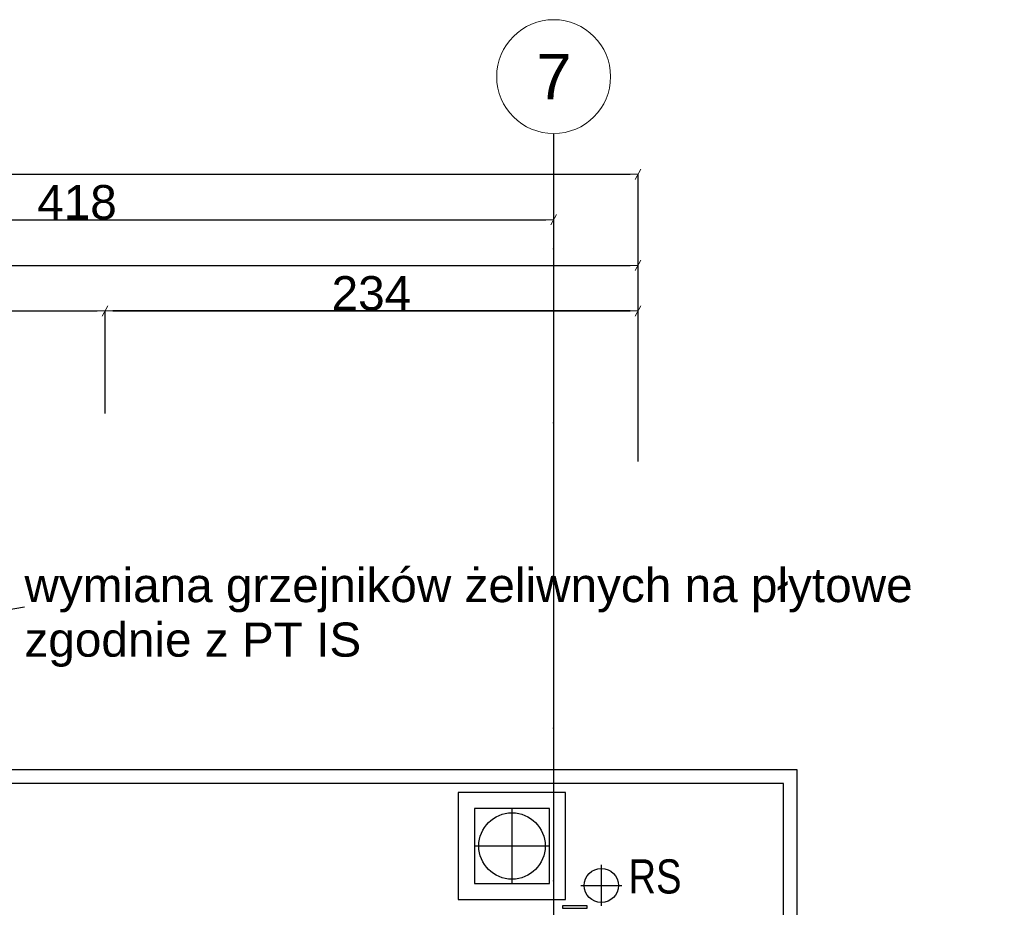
# Model space of a CAD drawing. Header units: millimetres. Extents: x 75543 to 124291, y -109148 to -86372.
# Tile 98 of 99: x 115803 to 120125, y -92939 to -89042. Entities that reach past the tile are written whole.
import ezdxf

# ---------------------------------------------------------------- set-up
doc = ezdxf.new("R2010")
doc.units = ezdxf.units.MM
doc.header["$MEASUREMENT"] = 0
doc.linetypes.add('Dot & Dashed', pattern=[670.277762, 317.5, -176.388889, 0, -176.388874])
for name, color, linetype in [('DIM MALY', 7, 'Continuous'), ('Nowe_00 ZMIANY', 7, 'Continuous'), ('opaska', 7, 'Continuous'), ('opisy inne', 7, 'Continuous'), ('OSIE', 7, 'Continuous'), ('RURY SPUSTOWE', 7, 'Continuous'), ('Structural - Grid', 7, 'Continuous'), ('UZOIM#2', 7, 'Continuous')]:
    doc.layers.add(name, color=color, linetype=linetype)
doc.styles.add('STYL_AUTOMATYCZNY_1', font='arial.ttf')
doc.styles.add('STYL_AUTOMATYCZNY_2', font='arial.ttf')
doc.styles.add('STYL_AUTOMATYCZNY_5', font='txt')
doc.styles.add('STYL_AUTOMATYCZNY_6', font='arial.ttf', dxfattribs={"width": 0.8})
doc.dimstyles.new('STYL_AUTOMATYCZNY__3', dxfattribs={"dimtxt": 150, "dimasz": 34.231941, "dimexe": 0.18, "dimexo": 3, "dimgap": 0, "dimtad": 1, "dimtih": 1, "dimtoh": 1, "dimdec": 0, "dimlfac": 0.1, "dimzin": 0, "dimdsep": 46, "dimtxsty": 'STYL_AUTOMATYCZNY_2', "dimblk": 'ARROWHEAD_2', "dimblk1": 'ARROWHEAD_2', "dimblk2": 'ARROWHEAD_2', "dimcen": 0.09, "dimclrd": 5, "dimclre": 5, "dimclrt": 1, "dimadec": 0, "dimazin": 0, "dimtfac": 1, "dimtdec": 4, "dimtmove": 0, "dimatfit": 3, "dimfxl": 0, "dimtolj": 1, "dimtzin": 0, "dimarcsym": 0})
doc.dimstyles.new('STYL_AUTOMATYCZNY__8', dxfattribs={"dimtxt": 0.18, "dimasz": 91.2, "dimexe": 0.18, "dimexo": 0.0625, "dimgap": 0, "dimtad": 0, "dimtih": 1, "dimtoh": 1, "dimdec": 4, "dimzin": 0, "dimdsep": 46, "dimcen": 0.09, "dimadec": 0, "dimazin": 0, "dimtfac": 1, "dimtdec": 4, "dimtmove": 0, "dimatfit": 3, "dimldrblk": 'ARROWHEAD_11', "dimfxl": 0, "dimtolj": 1, "dimtzin": 0, "dimarcsym": 0})

# ---------------------------------------------------------------- blocks, each defined once
blk = doc.blocks.new('ARROWHEAD_2')
at = {"color": 0, "linetype": 'Continuous', "lineweight": 0}
for p, q in [((0, 0), (-1, 0)), ((-0.38, -0.66), (0.38, 0.66))]:
    blk.add_line(p, q, dxfattribs=at)
blk = doc.blocks.new('*D264')
at = {"layer": 'Defpoints', "color": 0}
for p in [(116177.3, -90320.6), (116177.3, -90773.9), (118517.3, -90935.6)]:
    blk.add_point(p, dxfattribs=at)
at = {"layer": 'DIM MALY', "color": 5, "lineweight": -2}
for p, q in [((116177.3, -90770.9), (116177.3, -90320.4)), ((118483, -90320.6), (116211.5, -90320.6)), ((118517.3, -90932.6), (118517.3, -90320.4))]:
    blk.add_line(p, q, dxfattribs=at)
at = {"layer": 'DIM MALY', "color": 5, "lineweight": -2, "xscale": 34.23194115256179, "yscale": 34.23194115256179, "zscale": 34.23194115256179, "rotation": 180}
blk.add_blockref('ARROWHEAD_2', (116177.3, -90320.6), dxfattribs=at)
at = {"layer": 'DIM MALY', "color": 5, "lineweight": -2, "xscale": 34.23194115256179, "yscale": 34.23194115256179, "zscale": 34.23194115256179}
blk.add_blockref('ARROWHEAD_2', (118517.3, -90320.6), dxfattribs=at)
at = {"layer": 'DIM MALY', "color": 1, "insert": (117346.9, -90244), "char_height": 150, "attachment_point": 5, "style": 'STYL_AUTOMATYCZNY_2'}
blk.add_mtext('\\A1;234', dxfattribs=at)
blk = doc.blocks.new('*D265')
at = {"layer": 'Defpoints', "color": 0}
for p in [(116177.3, -90320.6), (114197.3, -90723.9), (116177.3, -90773.9)]:
    blk.add_point(p, dxfattribs=at)
at = {"layer": 'DIM MALY', "color": 5, "lineweight": -2}
for p, q in [((114197.3, -90720.9), (114197.3, -90320.4)), ((114231.5, -90320.6), (116143, -90320.6)), ((116177.3, -90770.9), (116177.3, -90320.4))]:
    blk.add_line(p, q, dxfattribs=at)
at = {"layer": 'DIM MALY', "color": 5, "lineweight": -2, "xscale": 34.23194115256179, "yscale": 34.23194115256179, "zscale": 34.23194115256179, "rotation": 180}
blk.add_blockref('ARROWHEAD_2', (114197.3, -90320.6), dxfattribs=at)
at = {"layer": 'DIM MALY', "color": 5, "lineweight": -2, "xscale": 34.23194115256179, "yscale": 34.23194115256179, "zscale": 34.23194115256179}
blk.add_blockref('ARROWHEAD_2', (116177.3, -90320.6), dxfattribs=at)
at = {"layer": 'DIM MALY', "color": 1, "insert": (115186.9, -90244), "char_height": 150, "attachment_point": 5, "style": 'STYL_AUTOMATYCZNY_2'}
blk.add_mtext('\\A1;198', dxfattribs=at)
blk = doc.blocks.new('*D266')
at = {"layer": 'Defpoints', "color": 0}
for p in [(118517.3, -90320.6), (116177.3, -90773.9), (118517.3, -90935.6)]:
    blk.add_point(p, dxfattribs=at)
at = {"layer": 'DIM MALY', "color": 5, "lineweight": -2}
for p, q in [((116177.3, -90770.9), (116177.3, -90320.4)), ((116211.5, -90320.6), (118483, -90320.6)), ((118517.3, -90932.6), (118517.3, -90320.4))]:
    blk.add_line(p, q, dxfattribs=at)
at = {"layer": 'DIM MALY', "color": 5, "lineweight": -2, "xscale": 34.23194115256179, "yscale": 34.23194115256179, "zscale": 34.23194115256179, "rotation": 180}
blk.add_blockref('ARROWHEAD_2', (116177.3, -90320.6), dxfattribs=at)
at = {"layer": 'DIM MALY', "color": 5, "lineweight": -2, "xscale": 34.23194115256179, "yscale": 34.23194115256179, "zscale": 34.23194115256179}
blk.add_blockref('ARROWHEAD_2', (118517.3, -90320.6), dxfattribs=at)
at = {"layer": 'DIM MALY', "color": 1, "insert": (117346.9, -90244), "char_height": 150, "attachment_point": 5, "style": 'STYL_AUTOMATYCZNY_2'}
blk.add_mtext('\\A1;234', dxfattribs=at)
blk = doc.blocks.new('*D268')
at = {"layer": 'Defpoints', "color": 0}
for p in [(116177.3, -90320.6), (114197.3, -90723.9), (116177.3, -90773.9)]:
    blk.add_point(p, dxfattribs=at)
at = {"layer": 'DIM MALY', "color": 5, "lineweight": -2}
for p, q in [((114197.3, -90720.9), (114197.3, -90320.4)), ((114231.5, -90320.6), (116143, -90320.6)), ((116177.3, -90770.9), (116177.3, -90320.4))]:
    blk.add_line(p, q, dxfattribs=at)
at = {"layer": 'DIM MALY', "color": 5, "lineweight": -2, "xscale": 34.23194115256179, "yscale": 34.23194115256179, "zscale": 34.23194115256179, "rotation": 180}
blk.add_blockref('ARROWHEAD_2', (114197.3, -90320.6), dxfattribs=at)
at = {"layer": 'DIM MALY', "color": 5, "lineweight": -2, "xscale": 34.23194115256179, "yscale": 34.23194115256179, "zscale": 34.23194115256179}
blk.add_blockref('ARROWHEAD_2', (116177.3, -90320.6), dxfattribs=at)
at = {"layer": 'DIM MALY', "color": 1, "insert": (115186.9, -90244), "char_height": 150, "attachment_point": 5, "style": 'STYL_AUTOMATYCZNY_2'}
blk.add_mtext('\\A1;198', dxfattribs=at)
blk = doc.blocks.new('*D269')
at = {"layer": 'Defpoints', "color": 0}
for p in [(118517.3, -90320.6), (116177.3, -90773.9), (118517.3, -90935.6)]:
    blk.add_point(p, dxfattribs=at)
at = {"layer": 'DIM MALY', "color": 5, "lineweight": -2}
for p, q in [((116177.3, -90770.9), (116177.3, -90320.4)), ((116211.5, -90320.6), (118483, -90320.6)), ((118517.3, -90932.6), (118517.3, -90320.4))]:
    blk.add_line(p, q, dxfattribs=at)
at = {"layer": 'DIM MALY', "color": 5, "lineweight": -2, "xscale": 34.23194115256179, "yscale": 34.23194115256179, "zscale": 34.23194115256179, "rotation": 180}
blk.add_blockref('ARROWHEAD_2', (116177.3, -90320.6), dxfattribs=at)
at = {"layer": 'DIM MALY', "color": 5, "lineweight": -2, "xscale": 34.23194115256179, "yscale": 34.23194115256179, "zscale": 34.23194115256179}
blk.add_blockref('ARROWHEAD_2', (118517.3, -90320.6), dxfattribs=at)
at = {"layer": 'DIM MALY', "color": 1, "insert": (117346.9, -90244), "char_height": 150, "attachment_point": 5, "style": 'STYL_AUTOMATYCZNY_2'}
blk.add_mtext('\\A1;234', dxfattribs=at)
blk = doc.blocks.new('*D272')
at = {"layer": 'Defpoints', "color": 0}
for p in [(116177.3, -90320.6), (114197.3, -90723.9), (116177.3, -90773.9)]:
    blk.add_point(p, dxfattribs=at)
at = {"layer": 'DIM MALY', "color": 5, "lineweight": -2}
for p, q in [((114197.3, -90720.9), (114197.3, -90320.4)), ((114231.5, -90320.6), (116143, -90320.6)), ((116177.3, -90770.9), (116177.3, -90320.4))]:
    blk.add_line(p, q, dxfattribs=at)
at = {"layer": 'DIM MALY', "color": 5, "lineweight": -2, "xscale": 34.23194115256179, "yscale": 34.23194115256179, "zscale": 34.23194115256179, "rotation": 180}
blk.add_blockref('ARROWHEAD_2', (114197.3, -90320.6), dxfattribs=at)
at = {"layer": 'DIM MALY', "color": 5, "lineweight": -2, "xscale": 34.23194115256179, "yscale": 34.23194115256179, "zscale": 34.23194115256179}
blk.add_blockref('ARROWHEAD_2', (116177.3, -90320.6), dxfattribs=at)
at = {"layer": 'DIM MALY', "color": 1, "insert": (115186.9, -90244), "char_height": 150, "attachment_point": 5, "style": 'STYL_AUTOMATYCZNY_2'}
blk.add_mtext('\\A1;198', dxfattribs=at)
blk = doc.blocks.new('*D273')
at = {"layer": 'Defpoints', "color": 0}
for p in [(118517.3, -90320.6), (116177.3, -90773.9), (118517.3, -90935.6)]:
    blk.add_point(p, dxfattribs=at)
at = {"layer": 'DIM MALY', "color": 5, "lineweight": -2}
for p, q in [((116177.3, -90770.9), (116177.3, -90320.4)), ((116211.5, -90320.6), (118483, -90320.6)), ((118517.3, -90932.6), (118517.3, -90320.4))]:
    blk.add_line(p, q, dxfattribs=at)
at = {"layer": 'DIM MALY', "color": 5, "lineweight": -2, "xscale": 34.23194115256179, "yscale": 34.23194115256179, "zscale": 34.23194115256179, "rotation": 180}
blk.add_blockref('ARROWHEAD_2', (116177.3, -90320.6), dxfattribs=at)
at = {"layer": 'DIM MALY', "color": 5, "lineweight": -2, "xscale": 34.23194115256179, "yscale": 34.23194115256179, "zscale": 34.23194115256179}
blk.add_blockref('ARROWHEAD_2', (118517.3, -90320.6), dxfattribs=at)
at = {"layer": 'DIM MALY', "color": 1, "insert": (117346.9, -90244), "char_height": 150, "attachment_point": 5, "style": 'STYL_AUTOMATYCZNY_2'}
blk.add_mtext('\\A1;234', dxfattribs=at)
blk = doc.blocks.new('*D277')
at = {"layer": 'Defpoints', "color": 0}
for p in [(116177.3, -90320.6), (114197.3, -90723.9), (116177.3, -90773.9)]:
    blk.add_point(p, dxfattribs=at)
at = {"layer": 'DIM MALY', "color": 5, "lineweight": -2}
for p, q in [((114197.3, -90720.9), (114197.3, -90320.4)), ((114231.5, -90320.6), (116143, -90320.6)), ((116177.3, -90770.9), (116177.3, -90320.4))]:
    blk.add_line(p, q, dxfattribs=at)
at = {"layer": 'DIM MALY', "color": 5, "lineweight": -2, "xscale": 34.23194115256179, "yscale": 34.23194115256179, "zscale": 34.23194115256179, "rotation": 180}
blk.add_blockref('ARROWHEAD_2', (114197.3, -90320.6), dxfattribs=at)
at = {"layer": 'DIM MALY', "color": 5, "lineweight": -2, "xscale": 34.23194115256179, "yscale": 34.23194115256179, "zscale": 34.23194115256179}
blk.add_blockref('ARROWHEAD_2', (116177.3, -90320.6), dxfattribs=at)
at = {"layer": 'DIM MALY', "color": 1, "insert": (115186.9, -90244), "char_height": 150, "attachment_point": 5, "style": 'STYL_AUTOMATYCZNY_2'}
blk.add_mtext('\\A1;198', dxfattribs=at)
blk = doc.blocks.new('*D278')
at = {"layer": 'Defpoints', "color": 0}
for p in [(118517.3, -90320.6), (116177.3, -90773.9), (118517.3, -90935.6)]:
    blk.add_point(p, dxfattribs=at)
at = {"layer": 'DIM MALY', "color": 5, "lineweight": -2}
for p, q in [((116177.3, -90770.9), (116177.3, -90320.4)), ((116211.5, -90320.6), (118483, -90320.6)), ((118517.3, -90932.6), (118517.3, -90320.4))]:
    blk.add_line(p, q, dxfattribs=at)
at = {"layer": 'DIM MALY', "color": 5, "lineweight": -2, "xscale": 34.23194115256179, "yscale": 34.23194115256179, "zscale": 34.23194115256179, "rotation": 180}
blk.add_blockref('ARROWHEAD_2', (116177.3, -90320.6), dxfattribs=at)
at = {"layer": 'DIM MALY', "color": 5, "lineweight": -2, "xscale": 34.23194115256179, "yscale": 34.23194115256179, "zscale": 34.23194115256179}
blk.add_blockref('ARROWHEAD_2', (118517.3, -90320.6), dxfattribs=at)
at = {"layer": 'DIM MALY', "color": 1, "insert": (117346.9, -90244), "char_height": 150, "attachment_point": 5, "style": 'STYL_AUTOMATYCZNY_2'}
blk.add_mtext('\\A1;234', dxfattribs=at)
blk = doc.blocks.new('*D283')
at = {"layer": 'Defpoints', "color": 0}
for p in [(116177.3, -90320.6), (114197.3, -90723.9), (116177.3, -90773.9)]:
    blk.add_point(p, dxfattribs=at)
at = {"layer": 'DIM MALY', "color": 5, "lineweight": -2}
for p, q in [((114197.3, -90720.9), (114197.3, -90320.4)), ((114231.5, -90320.6), (116143, -90320.6)), ((116177.3, -90770.9), (116177.3, -90320.4))]:
    blk.add_line(p, q, dxfattribs=at)
at = {"layer": 'DIM MALY', "color": 5, "lineweight": -2, "xscale": 34.23194115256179, "yscale": 34.23194115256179, "zscale": 34.23194115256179, "rotation": 180}
blk.add_blockref('ARROWHEAD_2', (114197.3, -90320.6), dxfattribs=at)
at = {"layer": 'DIM MALY', "color": 5, "lineweight": -2, "xscale": 34.23194115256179, "yscale": 34.23194115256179, "zscale": 34.23194115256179}
blk.add_blockref('ARROWHEAD_2', (116177.3, -90320.6), dxfattribs=at)
at = {"layer": 'DIM MALY', "color": 1, "insert": (115186.9, -90244), "char_height": 150, "attachment_point": 5, "style": 'STYL_AUTOMATYCZNY_2'}
blk.add_mtext('\\A1;198', dxfattribs=at)
blk = doc.blocks.new('*D284')
at = {"layer": 'Defpoints', "color": 0}
for p in [(118517.3, -90320.6), (116177.3, -90773.9), (118517.3, -90935.6)]:
    blk.add_point(p, dxfattribs=at)
at = {"layer": 'DIM MALY', "color": 5, "lineweight": -2}
for p, q in [((116177.3, -90770.9), (116177.3, -90320.4)), ((116211.5, -90320.6), (118483, -90320.6)), ((118517.3, -90932.6), (118517.3, -90320.4))]:
    blk.add_line(p, q, dxfattribs=at)
at = {"layer": 'DIM MALY', "color": 5, "lineweight": -2, "xscale": 34.23194115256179, "yscale": 34.23194115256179, "zscale": 34.23194115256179, "rotation": 180}
blk.add_blockref('ARROWHEAD_2', (116177.3, -90320.6), dxfattribs=at)
at = {"layer": 'DIM MALY', "color": 5, "lineweight": -2, "xscale": 34.23194115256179, "yscale": 34.23194115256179, "zscale": 34.23194115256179}
blk.add_blockref('ARROWHEAD_2', (118517.3, -90320.6), dxfattribs=at)
at = {"layer": 'DIM MALY', "color": 1, "insert": (117346.9, -90244), "char_height": 150, "attachment_point": 5, "style": 'STYL_AUTOMATYCZNY_2'}
blk.add_mtext('\\A1;234', dxfattribs=at)
blk = doc.blocks.new('*D290')
at = {"layer": 'Defpoints', "color": 0}
for p in [(116177.3, -90320.6), (114197.3, -90723.9), (116177.3, -90773.9)]:
    blk.add_point(p, dxfattribs=at)
at = {"layer": 'DIM MALY', "color": 5, "lineweight": -2}
for p, q in [((114197.3, -90720.9), (114197.3, -90320.4)), ((114231.5, -90320.6), (116143, -90320.6)), ((116177.3, -90770.9), (116177.3, -90320.4))]:
    blk.add_line(p, q, dxfattribs=at)
at = {"layer": 'DIM MALY', "color": 5, "lineweight": -2, "xscale": 34.23194115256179, "yscale": 34.23194115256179, "zscale": 34.23194115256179, "rotation": 180}
blk.add_blockref('ARROWHEAD_2', (114197.3, -90320.6), dxfattribs=at)
at = {"layer": 'DIM MALY', "color": 5, "lineweight": -2, "xscale": 34.23194115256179, "yscale": 34.23194115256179, "zscale": 34.23194115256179}
blk.add_blockref('ARROWHEAD_2', (116177.3, -90320.6), dxfattribs=at)
at = {"layer": 'DIM MALY', "color": 1, "insert": (115186.9, -90244), "char_height": 150, "attachment_point": 5, "style": 'STYL_AUTOMATYCZNY_2'}
blk.add_mtext('\\A1;198', dxfattribs=at)
blk = doc.blocks.new('*D291')
at = {"layer": 'Defpoints', "color": 0}
for p in [(118517.3, -90320.6), (116177.3, -90773.9), (118517.3, -90935.6)]:
    blk.add_point(p, dxfattribs=at)
at = {"layer": 'DIM MALY', "color": 5, "lineweight": -2}
for p, q in [((116177.3, -90770.9), (116177.3, -90320.4)), ((116211.5, -90320.6), (118483, -90320.6)), ((118517.3, -90932.6), (118517.3, -90320.4))]:
    blk.add_line(p, q, dxfattribs=at)
at = {"layer": 'DIM MALY', "color": 5, "lineweight": -2, "xscale": 34.23194115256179, "yscale": 34.23194115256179, "zscale": 34.23194115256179, "rotation": 180}
blk.add_blockref('ARROWHEAD_2', (116177.3, -90320.6), dxfattribs=at)
at = {"layer": 'DIM MALY', "color": 5, "lineweight": -2, "xscale": 34.23194115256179, "yscale": 34.23194115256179, "zscale": 34.23194115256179}
blk.add_blockref('ARROWHEAD_2', (118517.3, -90320.6), dxfattribs=at)
at = {"layer": 'DIM MALY', "color": 1, "insert": (117346.9, -90244), "char_height": 150, "attachment_point": 5, "style": 'STYL_AUTOMATYCZNY_2'}
blk.add_mtext('\\A1;234', dxfattribs=at)
blk = doc.blocks.new('*D298')
at = {"layer": 'Defpoints', "color": 0}
for p in [(116177.3, -90320.6), (114197.3, -90723.9), (116177.3, -90773.9)]:
    blk.add_point(p, dxfattribs=at)
at = {"layer": 'DIM MALY', "color": 5, "lineweight": -2}
for p, q in [((114197.3, -90720.9), (114197.3, -90320.4)), ((114231.5, -90320.6), (116143, -90320.6)), ((116177.3, -90770.9), (116177.3, -90320.4))]:
    blk.add_line(p, q, dxfattribs=at)
at = {"layer": 'DIM MALY', "color": 5, "lineweight": -2, "xscale": 34.23194115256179, "yscale": 34.23194115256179, "zscale": 34.23194115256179, "rotation": 180}
blk.add_blockref('ARROWHEAD_2', (114197.3, -90320.6), dxfattribs=at)
at = {"layer": 'DIM MALY', "color": 5, "lineweight": -2, "xscale": 34.23194115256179, "yscale": 34.23194115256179, "zscale": 34.23194115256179}
blk.add_blockref('ARROWHEAD_2', (116177.3, -90320.6), dxfattribs=at)
at = {"layer": 'DIM MALY', "color": 1, "insert": (115186.9, -90244), "char_height": 150, "attachment_point": 5, "style": 'STYL_AUTOMATYCZNY_2'}
blk.add_mtext('\\A1;198', dxfattribs=at)
blk = doc.blocks.new('*D299')
at = {"layer": 'Defpoints', "color": 0}
for p in [(118517.3, -90320.6), (116177.3, -90773.9), (118517.3, -90935.6)]:
    blk.add_point(p, dxfattribs=at)
at = {"layer": 'DIM MALY', "color": 5, "lineweight": -2}
for p, q in [((116177.3, -90770.9), (116177.3, -90320.4)), ((116211.5, -90320.6), (118483, -90320.6)), ((118517.3, -90932.6), (118517.3, -90320.4))]:
    blk.add_line(p, q, dxfattribs=at)
at = {"layer": 'DIM MALY', "color": 5, "lineweight": -2, "xscale": 34.23194115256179, "yscale": 34.23194115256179, "zscale": 34.23194115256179, "rotation": 180}
blk.add_blockref('ARROWHEAD_2', (116177.3, -90320.6), dxfattribs=at)
at = {"layer": 'DIM MALY', "color": 5, "lineweight": -2, "xscale": 34.23194115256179, "yscale": 34.23194115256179, "zscale": 34.23194115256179}
blk.add_blockref('ARROWHEAD_2', (118517.3, -90320.6), dxfattribs=at)
at = {"layer": 'DIM MALY', "color": 1, "insert": (117346.9, -90244), "char_height": 150, "attachment_point": 5, "style": 'STYL_AUTOMATYCZNY_2'}
blk.add_mtext('\\A1;234', dxfattribs=at)
blk = doc.blocks.new('*D307')
at = {"layer": 'Defpoints', "color": 0}
for p in [(116177.3, -90320.6), (114197.3, -90723.9), (116177.3, -90773.9)]:
    blk.add_point(p, dxfattribs=at)
at = {"layer": 'DIM MALY', "color": 5, "lineweight": -2}
for p, q in [((114197.3, -90720.9), (114197.3, -90320.4)), ((114231.5, -90320.6), (116143, -90320.6)), ((116177.3, -90770.9), (116177.3, -90320.4))]:
    blk.add_line(p, q, dxfattribs=at)
at = {"layer": 'DIM MALY', "color": 5, "lineweight": -2, "xscale": 34.23194115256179, "yscale": 34.23194115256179, "zscale": 34.23194115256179, "rotation": 180}
blk.add_blockref('ARROWHEAD_2', (114197.3, -90320.6), dxfattribs=at)
at = {"layer": 'DIM MALY', "color": 5, "lineweight": -2, "xscale": 34.23194115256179, "yscale": 34.23194115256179, "zscale": 34.23194115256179}
blk.add_blockref('ARROWHEAD_2', (116177.3, -90320.6), dxfattribs=at)
at = {"layer": 'DIM MALY', "color": 1, "insert": (115186.9, -90244), "char_height": 150, "attachment_point": 5, "style": 'STYL_AUTOMATYCZNY_2'}
blk.add_mtext('\\A1;198', dxfattribs=at)
blk = doc.blocks.new('*D308')
at = {"layer": 'Defpoints', "color": 0}
for p in [(118517.3, -90320.6), (116177.3, -90773.9), (118517.3, -90935.6)]:
    blk.add_point(p, dxfattribs=at)
at = {"layer": 'DIM MALY', "color": 5, "lineweight": -2}
for p, q in [((116177.3, -90770.9), (116177.3, -90320.4)), ((116211.5, -90320.6), (118483, -90320.6)), ((118517.3, -90932.6), (118517.3, -90320.4))]:
    blk.add_line(p, q, dxfattribs=at)
at = {"layer": 'DIM MALY', "color": 5, "lineweight": -2, "xscale": 34.23194115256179, "yscale": 34.23194115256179, "zscale": 34.23194115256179, "rotation": 180}
blk.add_blockref('ARROWHEAD_2', (116177.3, -90320.6), dxfattribs=at)
at = {"layer": 'DIM MALY', "color": 5, "lineweight": -2, "xscale": 34.23194115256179, "yscale": 34.23194115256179, "zscale": 34.23194115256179}
blk.add_blockref('ARROWHEAD_2', (118517.3, -90320.6), dxfattribs=at)
at = {"layer": 'DIM MALY', "color": 1, "insert": (117346.9, -90244), "char_height": 150, "attachment_point": 5, "style": 'STYL_AUTOMATYCZNY_2'}
blk.add_mtext('\\A1;234', dxfattribs=at)
blk = doc.blocks.new('*D317')
at = {"layer": 'Defpoints', "color": 0}
for p in [(116177.3, -90320.6), (114197.3, -90723.9), (116177.3, -90773.9)]:
    blk.add_point(p, dxfattribs=at)
at = {"layer": 'DIM MALY', "color": 5, "lineweight": -2}
for p, q in [((114197.3, -90720.9), (114197.3, -90320.4)), ((114231.5, -90320.6), (116143, -90320.6)), ((116177.3, -90770.9), (116177.3, -90320.4))]:
    blk.add_line(p, q, dxfattribs=at)
at = {"layer": 'DIM MALY', "color": 5, "lineweight": -2, "xscale": 34.23194115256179, "yscale": 34.23194115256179, "zscale": 34.23194115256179, "rotation": 180}
blk.add_blockref('ARROWHEAD_2', (114197.3, -90320.6), dxfattribs=at)
at = {"layer": 'DIM MALY', "color": 5, "lineweight": -2, "xscale": 34.23194115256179, "yscale": 34.23194115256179, "zscale": 34.23194115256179}
blk.add_blockref('ARROWHEAD_2', (116177.3, -90320.6), dxfattribs=at)
at = {"layer": 'DIM MALY', "color": 1, "insert": (115186.9, -90244), "char_height": 150, "attachment_point": 5, "style": 'STYL_AUTOMATYCZNY_2'}
blk.add_mtext('\\A1;198', dxfattribs=at)
blk = doc.blocks.new('*D318')
at = {"layer": 'Defpoints', "color": 0}
for p in [(118517.3, -90320.6), (116177.3, -90773.9), (118517.3, -90935.6)]:
    blk.add_point(p, dxfattribs=at)
at = {"layer": 'DIM MALY', "color": 5, "lineweight": -2}
for p, q in [((116177.3, -90770.9), (116177.3, -90320.4)), ((116211.5, -90320.6), (118483, -90320.6)), ((118517.3, -90932.6), (118517.3, -90320.4))]:
    blk.add_line(p, q, dxfattribs=at)
at = {"layer": 'DIM MALY', "color": 5, "lineweight": -2, "xscale": 34.23194115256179, "yscale": 34.23194115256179, "zscale": 34.23194115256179, "rotation": 180}
blk.add_blockref('ARROWHEAD_2', (116177.3, -90320.6), dxfattribs=at)
at = {"layer": 'DIM MALY', "color": 5, "lineweight": -2, "xscale": 34.23194115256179, "yscale": 34.23194115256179, "zscale": 34.23194115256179}
blk.add_blockref('ARROWHEAD_2', (118517.3, -90320.6), dxfattribs=at)
at = {"layer": 'DIM MALY', "color": 1, "insert": (117346.9, -90244), "char_height": 150, "attachment_point": 5, "style": 'STYL_AUTOMATYCZNY_2'}
blk.add_mtext('\\A1;234', dxfattribs=at)
blk = doc.blocks.new('*D328')
at = {"layer": 'Defpoints', "color": 0}
for p in [(116177.3, -90320.6), (114197.3, -90723.9), (116177.3, -90773.9)]:
    blk.add_point(p, dxfattribs=at)
at = {"layer": 'DIM MALY', "color": 5, "lineweight": -2}
for p, q in [((114197.3, -90720.9), (114197.3, -90320.4)), ((114231.5, -90320.6), (116143, -90320.6)), ((116177.3, -90770.9), (116177.3, -90320.4))]:
    blk.add_line(p, q, dxfattribs=at)
at = {"layer": 'DIM MALY', "color": 5, "lineweight": -2, "xscale": 34.23194115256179, "yscale": 34.23194115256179, "zscale": 34.23194115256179, "rotation": 180}
blk.add_blockref('ARROWHEAD_2', (114197.3, -90320.6), dxfattribs=at)
at = {"layer": 'DIM MALY', "color": 5, "lineweight": -2, "xscale": 34.23194115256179, "yscale": 34.23194115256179, "zscale": 34.23194115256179}
blk.add_blockref('ARROWHEAD_2', (116177.3, -90320.6), dxfattribs=at)
at = {"layer": 'DIM MALY', "color": 1, "insert": (115186.9, -90244), "char_height": 150, "attachment_point": 5, "style": 'STYL_AUTOMATYCZNY_2'}
blk.add_mtext('\\A1;198', dxfattribs=at)
blk = doc.blocks.new('*D329')
at = {"layer": 'Defpoints', "color": 0}
for p in [(118517.3, -90320.6), (116177.3, -90773.9), (118517.3, -90935.6)]:
    blk.add_point(p, dxfattribs=at)
at = {"layer": 'DIM MALY', "color": 5, "lineweight": -2}
for p, q in [((116177.3, -90770.9), (116177.3, -90320.4)), ((116211.5, -90320.6), (118483, -90320.6)), ((118517.3, -90932.6), (118517.3, -90320.4))]:
    blk.add_line(p, q, dxfattribs=at)
at = {"layer": 'DIM MALY', "color": 5, "lineweight": -2, "xscale": 34.23194115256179, "yscale": 34.23194115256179, "zscale": 34.23194115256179, "rotation": 180}
blk.add_blockref('ARROWHEAD_2', (116177.3, -90320.6), dxfattribs=at)
at = {"layer": 'DIM MALY', "color": 5, "lineweight": -2, "xscale": 34.23194115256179, "yscale": 34.23194115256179, "zscale": 34.23194115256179}
blk.add_blockref('ARROWHEAD_2', (118517.3, -90320.6), dxfattribs=at)
at = {"layer": 'DIM MALY', "color": 1, "insert": (117346.9, -90244), "char_height": 150, "attachment_point": 5, "style": 'STYL_AUTOMATYCZNY_2'}
blk.add_mtext('\\A1;234', dxfattribs=at)
blk = doc.blocks.new('*D340')
at = {"layer": 'Defpoints', "color": 0}
for p in [(116177.3, -90320.6), (114197.3, -90723.9), (116177.3, -90773.9)]:
    blk.add_point(p, dxfattribs=at)
at = {"layer": 'DIM MALY', "color": 5, "lineweight": -2}
for p, q in [((114197.3, -90720.9), (114197.3, -90320.4)), ((114231.5, -90320.6), (116143, -90320.6)), ((116177.3, -90770.9), (116177.3, -90320.4))]:
    blk.add_line(p, q, dxfattribs=at)
at = {"layer": 'DIM MALY', "color": 5, "lineweight": -2, "xscale": 34.23194115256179, "yscale": 34.23194115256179, "zscale": 34.23194115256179, "rotation": 180}
blk.add_blockref('ARROWHEAD_2', (114197.3, -90320.6), dxfattribs=at)
at = {"layer": 'DIM MALY', "color": 5, "lineweight": -2, "xscale": 34.23194115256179, "yscale": 34.23194115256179, "zscale": 34.23194115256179}
blk.add_blockref('ARROWHEAD_2', (116177.3, -90320.6), dxfattribs=at)
at = {"layer": 'DIM MALY', "color": 1, "insert": (115186.9, -90244), "char_height": 150, "attachment_point": 5, "style": 'STYL_AUTOMATYCZNY_2'}
blk.add_mtext('\\A1;198', dxfattribs=at)
blk = doc.blocks.new('*D341')
at = {"layer": 'Defpoints', "color": 0}
for p in [(118517.3, -90320.6), (116177.3, -90773.9), (118517.3, -90935.6)]:
    blk.add_point(p, dxfattribs=at)
at = {"layer": 'DIM MALY', "color": 5, "lineweight": -2}
for p, q in [((116177.3, -90770.9), (116177.3, -90320.4)), ((116211.5, -90320.6), (118483, -90320.6)), ((118517.3, -90932.6), (118517.3, -90320.4))]:
    blk.add_line(p, q, dxfattribs=at)
at = {"layer": 'DIM MALY', "color": 5, "lineweight": -2, "xscale": 34.23194115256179, "yscale": 34.23194115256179, "zscale": 34.23194115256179, "rotation": 180}
blk.add_blockref('ARROWHEAD_2', (116177.3, -90320.6), dxfattribs=at)
at = {"layer": 'DIM MALY', "color": 5, "lineweight": -2, "xscale": 34.23194115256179, "yscale": 34.23194115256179, "zscale": 34.23194115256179}
blk.add_blockref('ARROWHEAD_2', (118517.3, -90320.6), dxfattribs=at)
at = {"layer": 'DIM MALY', "color": 1, "insert": (117346.9, -90244), "char_height": 150, "attachment_point": 5, "style": 'STYL_AUTOMATYCZNY_2'}
blk.add_mtext('\\A1;234', dxfattribs=at)
blk = doc.blocks.new('*D353')
at = {"layer": 'Defpoints', "color": 0}
for p in [(116177.3, -90320.6), (114197.3, -90723.9), (116177.3, -90773.9)]:
    blk.add_point(p, dxfattribs=at)
at = {"layer": 'DIM MALY', "color": 5, "lineweight": -2}
for p, q in [((114197.3, -90720.9), (114197.3, -90320.4)), ((114231.5, -90320.6), (116143, -90320.6)), ((116177.3, -90770.9), (116177.3, -90320.4))]:
    blk.add_line(p, q, dxfattribs=at)
at = {"layer": 'DIM MALY', "color": 5, "lineweight": -2, "xscale": 34.23194115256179, "yscale": 34.23194115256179, "zscale": 34.23194115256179, "rotation": 180}
blk.add_blockref('ARROWHEAD_2', (114197.3, -90320.6), dxfattribs=at)
at = {"layer": 'DIM MALY', "color": 5, "lineweight": -2, "xscale": 34.23194115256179, "yscale": 34.23194115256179, "zscale": 34.23194115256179}
blk.add_blockref('ARROWHEAD_2', (116177.3, -90320.6), dxfattribs=at)
at = {"layer": 'DIM MALY', "color": 1, "insert": (115186.9, -90244), "char_height": 150, "attachment_point": 5, "style": 'STYL_AUTOMATYCZNY_2'}
blk.add_mtext('\\A1;198', dxfattribs=at)
blk = doc.blocks.new('*D354')
at = {"layer": 'Defpoints', "color": 0}
for p in [(118517.3, -90320.6), (116177.3, -90773.9), (118517.3, -90935.6)]:
    blk.add_point(p, dxfattribs=at)
at = {"layer": 'DIM MALY', "color": 5, "lineweight": -2}
for p, q in [((116177.3, -90770.9), (116177.3, -90320.4)), ((116211.5, -90320.6), (118483, -90320.6)), ((118517.3, -90932.6), (118517.3, -90320.4))]:
    blk.add_line(p, q, dxfattribs=at)
at = {"layer": 'DIM MALY', "color": 5, "lineweight": -2, "xscale": 34.23194115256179, "yscale": 34.23194115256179, "zscale": 34.23194115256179, "rotation": 180}
blk.add_blockref('ARROWHEAD_2', (116177.3, -90320.6), dxfattribs=at)
at = {"layer": 'DIM MALY', "color": 5, "lineweight": -2, "xscale": 34.23194115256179, "yscale": 34.23194115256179, "zscale": 34.23194115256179}
blk.add_blockref('ARROWHEAD_2', (118517.3, -90320.6), dxfattribs=at)
at = {"layer": 'DIM MALY', "color": 1, "insert": (117346.9, -90244), "char_height": 150, "attachment_point": 5, "style": 'STYL_AUTOMATYCZNY_2'}
blk.add_mtext('\\A1;234', dxfattribs=at)
blk = doc.blocks.new('*D367')
at = {"layer": 'Defpoints', "color": 0}
for p in [(116177.3, -90320.6), (114197.3, -90723.9), (116177.3, -90773.9)]:
    blk.add_point(p, dxfattribs=at)
at = {"layer": 'DIM MALY', "color": 5, "lineweight": -2}
for p, q in [((114197.3, -90720.9), (114197.3, -90320.4)), ((114231.5, -90320.6), (116143, -90320.6)), ((116177.3, -90770.9), (116177.3, -90320.4))]:
    blk.add_line(p, q, dxfattribs=at)
at = {"layer": 'DIM MALY', "color": 5, "lineweight": -2, "xscale": 34.23194115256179, "yscale": 34.23194115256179, "zscale": 34.23194115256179, "rotation": 180}
blk.add_blockref('ARROWHEAD_2', (114197.3, -90320.6), dxfattribs=at)
at = {"layer": 'DIM MALY', "color": 5, "lineweight": -2, "xscale": 34.23194115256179, "yscale": 34.23194115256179, "zscale": 34.23194115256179}
blk.add_blockref('ARROWHEAD_2', (116177.3, -90320.6), dxfattribs=at)
at = {"layer": 'DIM MALY', "color": 1, "insert": (115186.9, -90244), "char_height": 150, "attachment_point": 5, "style": 'STYL_AUTOMATYCZNY_2'}
blk.add_mtext('\\A1;198', dxfattribs=at)
blk = doc.blocks.new('*D368')
at = {"layer": 'Defpoints', "color": 0}
for p in [(118517.3, -90320.6), (116177.3, -90773.9), (118517.3, -90935.6)]:
    blk.add_point(p, dxfattribs=at)
at = {"layer": 'DIM MALY', "color": 5, "lineweight": -2}
for p, q in [((116177.3, -90770.9), (116177.3, -90320.4)), ((116211.5, -90320.6), (118483, -90320.6)), ((118517.3, -90932.6), (118517.3, -90320.4))]:
    blk.add_line(p, q, dxfattribs=at)
at = {"layer": 'DIM MALY', "color": 5, "lineweight": -2, "xscale": 34.23194115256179, "yscale": 34.23194115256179, "zscale": 34.23194115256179, "rotation": 180}
blk.add_blockref('ARROWHEAD_2', (116177.3, -90320.6), dxfattribs=at)
at = {"layer": 'DIM MALY', "color": 5, "lineweight": -2, "xscale": 34.23194115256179, "yscale": 34.23194115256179, "zscale": 34.23194115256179}
blk.add_blockref('ARROWHEAD_2', (118517.3, -90320.6), dxfattribs=at)
at = {"layer": 'DIM MALY', "color": 1, "insert": (117346.9, -90244), "char_height": 150, "attachment_point": 5, "style": 'STYL_AUTOMATYCZNY_2'}
blk.add_mtext('\\A1;234', dxfattribs=at)
blk = doc.blocks.new('*D400')
at = {"layer": 'Defpoints', "color": 0}
for p in [(118517.3, -90120.6), (87547.3, -90984.9), (118517.3, -90984.9)]:
    blk.add_point(p, dxfattribs=at)
at = {"layer": 'DIM MALY', "color": 5, "lineweight": -2}
for p, q in [((87547.3, -90981.9), (87547.3, -90120.4)), ((87581.5, -90120.6), (118483, -90120.6)), ((118517.3, -90981.9), (118517.3, -90120.4))]:
    blk.add_line(p, q, dxfattribs=at)
at = {"layer": 'DIM MALY', "color": 5, "lineweight": -2, "xscale": 34.23194115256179, "yscale": 34.23194115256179, "zscale": 34.23194115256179, "rotation": 180}
blk.add_blockref('ARROWHEAD_2', (87547.3, -90120.6), dxfattribs=at)
at = {"layer": 'DIM MALY', "color": 5, "lineweight": -2, "xscale": 34.23194115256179, "yscale": 34.23194115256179, "zscale": 34.23194115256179}
blk.add_blockref('ARROWHEAD_2', (118517.3, -90120.6), dxfattribs=at)
at = {"layer": 'DIM MALY', "color": 1, "insert": (103032.2, -90044), "char_height": 150, "attachment_point": 5, "style": 'STYL_AUTOMATYCZNY_2'}
blk.add_mtext('\\A1;3097', dxfattribs=at)
blk = doc.blocks.new('*D406')
at = {"layer": 'Defpoints', "color": 0}
for p in [(113962.3, -89539.7), (118146.9, -89541.9), (118146.9, -89920.6)]:
    blk.add_point(p, dxfattribs=at)
at = {"layer": 'DIM MALY', "color": 5, "lineweight": -2}
for p, q in [((113962.3, -89542.7), (113962.3, -89920.8)), ((118146.9, -89544.9), (118146.9, -89920.8)), ((113996.5, -89920.6), (118112.6, -89920.6))]:
    blk.add_line(p, q, dxfattribs=at)
at = {"layer": 'DIM MALY', "color": 5, "lineweight": -2, "xscale": 34.23194115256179, "yscale": 34.23194115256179, "zscale": 34.23194115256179, "rotation": 180}
blk.add_blockref('ARROWHEAD_2', (113962.3, -89920.6), dxfattribs=at)
at = {"layer": 'DIM MALY', "color": 5, "lineweight": -2, "xscale": 34.23194115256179, "yscale": 34.23194115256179, "zscale": 34.23194115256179}
blk.add_blockref('ARROWHEAD_2', (118146.9, -89920.6), dxfattribs=at)
at = {"layer": 'DIM MALY', "color": 1, "insert": (116054.2, -89844), "char_height": 150, "attachment_point": 5, "style": 'STYL_AUTOMATYCZNY_2'}
blk.add_mtext('\\A1;418', dxfattribs=at)
blk = doc.blocks.new('*D990')
at = {"layer": 'Defpoints', "color": 0}
for p in [(118517.3, -89720.6), (80856, -90849.4), (118517.3, -90849.4)]:
    blk.add_point(p, dxfattribs=at)
at = {"layer": 'DIM MALY', "color": 5, "lineweight": -2}
for p, q in [((80856, -90846.4), (80856, -89720.4)), ((80890.3, -89720.6), (118483, -89720.6)), ((118517.3, -90846.4), (118517.3, -89720.4))]:
    blk.add_line(p, q, dxfattribs=at)
at = {"layer": 'DIM MALY', "color": 5, "lineweight": -2, "xscale": 34.23194115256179, "yscale": 34.23194115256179, "zscale": 34.23194115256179, "rotation": 180}
blk.add_blockref('ARROWHEAD_2', (80856, -89720.6), dxfattribs=at)
at = {"layer": 'DIM MALY', "color": 5, "lineweight": -2, "xscale": 34.23194115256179, "yscale": 34.23194115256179, "zscale": 34.23194115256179}
blk.add_blockref('ARROWHEAD_2', (118517.3, -89720.6), dxfattribs=at)
at = {"layer": 'DIM MALY', "color": 1, "insert": (99686.6, -89644), "char_height": 150, "attachment_point": 5, "style": 'STYL_AUTOMATYCZNY_2'}
blk.add_mtext('\\A1;3766', dxfattribs=at)
blk = doc.blocks.new('*D996')
at = {"layer": 'Defpoints', "color": 0}
for p in [(113962.3, -89539.7), (118146.9, -89541.9), (118146.9, -107560.1)]:
    blk.add_point(p, dxfattribs=at)
at = {"layer": 'DIM MALY', "color": 5, "lineweight": -2}
for p, q in [((113962.3, -89542.7), (113962.3, -107560.3)), ((118146.9, -89544.9), (118146.9, -107560.3)), ((113996.5, -107560.1), (118112.6, -107560.1))]:
    blk.add_line(p, q, dxfattribs=at)
at = {"layer": 'DIM MALY', "color": 5, "lineweight": -2, "xscale": 34.23194115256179, "yscale": 34.23194115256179, "zscale": 34.23194115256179, "rotation": 180}
blk.add_blockref('ARROWHEAD_2', (113962.3, -107560.1), dxfattribs=at)
at = {"layer": 'DIM MALY', "color": 5, "lineweight": -2, "xscale": 34.23194115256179, "yscale": 34.23194115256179, "zscale": 34.23194115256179}
blk.add_blockref('ARROWHEAD_2', (118146.9, -107560.1), dxfattribs=at)
at = {"layer": 'DIM MALY', "color": 1, "insert": (116054.2, -107483.6), "char_height": 150, "attachment_point": 5, "style": 'STYL_AUTOMATYCZNY_2'}
blk.add_mtext('\\A1;418', dxfattribs=at)
blk = doc.blocks.new('ARROWHEAD_11')
at = {"color": 0, "linetype": 'Continuous', "lineweight": 0}
blk.add_line((0, 0), (-1, 0), dxfattribs=at)
at = {"color": 0, "linetype": 'Continuous', "lineweight": 0, "const_width": 0.25, "flags": 128}
blk.add_lwpolyline([(-0.125, 0, 1), (0.125, 0, 1)], format="xyb", close=True, dxfattribs=at)

msp = doc.modelspace()

# ---------------------------------------------------------------- linework, layer by layer
at = {"layer": 'opaska'}
for points in [[(119216.4, -98364.9), (119216.4, -92335.2), (115371.8, -92335.2)], [(119156.4, -98364.9), (119156.4, -92395.2), (115341, -92395.2)]]:
    msp.add_lwpolyline(points, dxfattribs=at)
for points in [[(118199.6, -92434.7), (117728.5, -92434.7), (117728.5, -92905.8), (118199.6, -92905.8)], [(118129.1, -92505.2), (117799.1, -92505.2), (117799.1, -92835.2), (118129.1, -92835.2)]]:
    msp.add_lwpolyline(points, close=True, dxfattribs=at)
msp.add_circle((117964.1, -92670.2), 145.8, dxfattribs=at)
at = {"layer": 'OSIE'}
for p, q in [((117964.1, -92505.2), (117964.1, -92835.2)), ((118129.1, -92670.2), (117799.1, -92670.2)), ((118356.4, -92933.6), (118356.4, -92753.6)), ((118266.4, -92843.6), (118446.4, -92843.6))]:
    msp.add_line(p, q, dxfattribs=at)
at = {"layer": 'RURY SPUSTOWE'}
msp.add_circle((118356.4, -92843.6), 75, dxfattribs=at)
at = {"layer": 'Structural - Grid', "linetype": 'Dot & Dashed', "lineweight": 15}
for p, q in [((118146.9, -90541.9), (118146.9, -89541.9)), ((118146.9, -107395.1), (118146.9, -90541.9))]:
    msp.add_line(p, q, dxfattribs=at)
at = {"layer": 'Structural - Grid', "linetype": 'Continuous', "lineweight": 15}
msp.add_circle((118146.9, -89291.9), 250, dxfattribs=at)
at = {"layer": 'Structural - Grid', "linetype": 'Dot & Dashed', "lineweight": 15}
msp.add_point((118146.9, -90541.9), dxfattribs=at)
msp.add_point((118146.9, -90541.9), dxfattribs=at)
at = {"layer": 'UZOIM#2'}
msp.add_lwpolyline([(118187.8, -92931.5), (118293.3, -92931.5), (118293.3, -92945.2), (118187.8, -92945.2)], close=True, dxfattribs=at)

# ---------------------------------------------------------------- texts
at = {"layer": 'Nowe_00 ZMIANY', "insert": (115823.7, -91666.8), "char_height": 149.931, "attachment_point": 4, "line_spacing_factor": 0.958241, "style": 'STYL_AUTOMATYCZNY_5'}
msp.add_mtext('\\A1;{\\pql;\\fHelvetica|b0|i0|c0|p0;\\W1.000000;wymiana grzejników żeliwnych na płytowe\\P\\pql;\\fHelvetica|b0|i0|c0|p0;\\W1.000000;zgodnie z PT IS}', dxfattribs=at)
at = {"layer": 'opisy inne', "insert": (118592, -92804.8), "char_height": 150, "attachment_point": 5, "style": 'STYL_AUTOMATYCZNY_6'}
msp.add_mtext('\\A1;{\\pqc;\\fArial|b0|i0|c238|p0;\\W0.800000;RS}', dxfattribs=at)
at = {"layer": 'Structural - Grid', "lineweight": 15, "insert": (118070.6, -89191.9), "char_height": 200, "attachment_point": 1, "style": 'STYL_AUTOMATYCZNY_1'}
msp.add_mtext('\\A1;{\\pql;\\pt0;\\fArial|b0|i0|c238|p0;\\W1.000000;7}', dxfattribs=at)

# ---------------------------------------------------------------- dimensions: what is measured, and where the dimension line sits
at = {"layer": 'DIM MALY'}
for base, p1, p2, picture, middle in [((118517.3, -89720.6), (80856, -90849.4), (118517.3, -90849.4), '*D990', (99686.6, -89720.6)), ((118146.9, -89920.6), (113962.3, -89539.7), (118146.9, -89541.9), '*D406', (116054.2, -89920.6)), ((118146.9, -107560.1), (113962.3, -89539.7), (118146.9, -89541.9), '*D996', (116054.2, -107560.1)), ((118517.3, -90120.6), (87547.3, -90984.9), (118517.3, -90984.9), '*D400', (103032.2, -90120.6)), ((116177.3, -90320.6), (114197.3, -90723.9), (116177.3, -90773.9), '*D265', (115186.9, -90320.6)), ((116177.3, -90320.6), (114197.3, -90723.9), (116177.3, -90773.9), '*D268', (115186.9, -90320.6)), ((116177.3, -90320.6), (114197.3, -90723.9), (116177.3, -90773.9), '*D272', (115186.9, -90320.6)), ((116177.3, -90320.6), (114197.3, -90723.9), (116177.3, -90773.9), '*D277', (115186.9, -90320.6)), ((116177.3, -90320.6), (114197.3, -90723.9), (116177.3, -90773.9), '*D283', (115186.9, -90320.6)), ((116177.3, -90320.6), (114197.3, -90723.9), (116177.3, -90773.9), '*D290', (115186.9, -90320.6)), ((116177.3, -90320.6), (114197.3, -90723.9), (116177.3, -90773.9), '*D298', (115186.9, -90320.6)), ((116177.3, -90320.6), (114197.3, -90723.9), (116177.3, -90773.9), '*D307', (115186.9, -90320.6)), ((116177.3, -90320.6), (114197.3, -90723.9), (116177.3, -90773.9), '*D317', (115186.9, -90320.6)), ((116177.3, -90320.6), (114197.3, -90723.9), (116177.3, -90773.9), '*D328', (115186.9, -90320.6)), ((116177.3, -90320.6), (114197.3, -90723.9), (116177.3, -90773.9), '*D340', (115186.9, -90320.6)), ((116177.3, -90320.6), (114197.3, -90723.9), (116177.3, -90773.9), '*D353', (115186.9, -90320.6)), ((116177.3, -90320.6), (114197.3, -90723.9), (116177.3, -90773.9), '*D367', (115186.9, -90320.6)), ((118517.3, -90320.6), (116177.3, -90773.9), (118517.3, -90935.6), '*D266', (117346.9, -90320.6)), ((118517.3, -90320.6), (116177.3, -90773.9), (118517.3, -90935.6), '*D269', (117346.9, -90320.6)), ((118517.3, -90320.6), (116177.3, -90773.9), (118517.3, -90935.6), '*D273', (117346.9, -90320.6)), ((118517.3, -90320.6), (116177.3, -90773.9), (118517.3, -90935.6), '*D278', (117346.9, -90320.6)), ((118517.3, -90320.6), (116177.3, -90773.9), (118517.3, -90935.6), '*D284', (117346.9, -90320.6)), ((118517.3, -90320.6), (116177.3, -90773.9), (118517.3, -90935.6), '*D291', (117346.9, -90320.6)), ((118517.3, -90320.6), (116177.3, -90773.9), (118517.3, -90935.6), '*D299', (117346.9, -90320.6)), ((118517.3, -90320.6), (116177.3, -90773.9), (118517.3, -90935.6), '*D308', (117346.9, -90320.6)), ((118517.3, -90320.6), (116177.3, -90773.9), (118517.3, -90935.6), '*D318', (117346.9, -90320.6)), ((118517.3, -90320.6), (116177.3, -90773.9), (118517.3, -90935.6), '*D329', (117346.9, -90320.6)), ((118517.3, -90320.6), (116177.3, -90773.9), (118517.3, -90935.6), '*D341', (117346.9, -90320.6)), ((118517.3, -90320.6), (116177.3, -90773.9), (118517.3, -90935.6), '*D354', (117346.9, -90320.6)), ((118517.3, -90320.6), (116177.3, -90773.9), (118517.3, -90935.6), '*D368', (117346.9, -90320.6))]:
    dim = msp.add_linear_dim(base=base, p1=p1, p2=p2, dimstyle='STYL_AUTOMATYCZNY__3', dxfattribs=at)
    dim.commit()
    dim.dimension.update_dxf_attribs({"geometry": picture, "text_midpoint": middle, "dimtype": 160})
dim = msp.add_linear_dim(base=(116177.3, -90320.6), p1=(118517.3, -90935.6), p2=(116177.3, -90773.9), angle=180, dimstyle='STYL_AUTOMATYCZNY__3', dxfattribs=at)
dim.commit()
dim.dimension.update_dxf_attribs({"geometry": '*D264', "text_midpoint": (117346.9, -90320.6), "dimtype": 160})

# ---------------------------------------------------------------- leaders
at = {"layer": 'Nowe_00 ZMIANY', "annotation_type": 0, "has_hookline": 1, "hookline_direction": 0, "text_width": 3890.5}
msp.add_leader([(115543, -93615.2), (115543, -91666.8), (115823.7, -91620.2)], dimstyle='STYL_AUTOMATYCZNY__8', dxfattribs=at)

doc.saveas('drawing.dxf')
